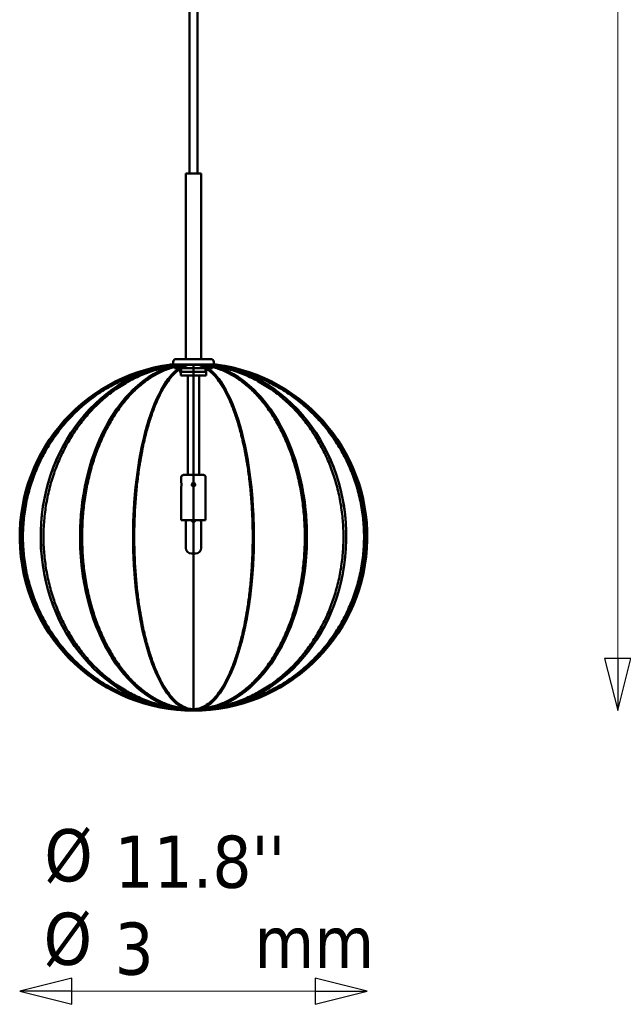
# Model space of a CAD drawing. Header units: millimetres. Extents: x 313 to 4591, y 679 to 5480.
# Tile 17 of 19: x 3549 to 4070, y 3243 to 4093. Entities that reach past the tile are written whole.
import ezdxf

# ---------------------------------------------------------------- set-up
doc = ezdxf.new("R2010")
doc.units = ezdxf.units.MM
doc.header["$LTSCALE"] = 15
for name, color, linetype, lineweight in [('Symbol (ISO)', 7, 'Continuous', 25), ('Widoczne (ISO)', 7, 'Continuous', 50), ('Wymiar (ISO)', 7, 'Continuous', 25)]:
    doc.layers.add(name, color=color, linetype=linetype, lineweight=lineweight)
doc.styles.add('Tekst notatki (ISO)', font='tahoma.ttf')
doc.dimstyles.new('Domyślne (ISO)', dxfattribs={"dimscale": 15, "dimtxt": 3, "dimasz": 3, "dimexe": 3.175, "dimexo": 0, "dimgap": 0.762, "dimtad": 1, "dimdec": 1, "dimlfac": 0.03937, "dimrnd": 1e-08, "dimzin": 0, "dimdsep": 46, "dimtxsty": 'Tekst notatki (ISO)', "dimblk": 'Filled-1', "dimcen": 0.09, "dimdle": 10, "dimclrd": 256, "dimclre": 256, "dimclrt": 256, "dimazin": 2, "dimtfac": 1, "dimtmove": 0, "dimatfit": 3, "dimfxl": 1, "dimtolj": 1, "dimlwd": 15, "dimlwe": 15, "dimarcsym": 0})

# ---------------------------------------------------------------- blocks, each defined once
blk = doc.blocks.new('Filled-1')
at = {"color": 0}
for p, q in [((0, 0), (-1, 0.25)), ((-1, 0.25), (-1, -0.25)), ((-1, 0), (0, 0)), ((-1, -0.25), (0, 0))]:
    blk.add_line(p, q, dxfattribs=at)
at = {"color": 0, "flags": 128}
blk.add_lwpolyline([(-1, -0.25), (0, 0), (-1, 0.25), (-1, -0.25)], dxfattribs=at)
at = {"color": 0}
blk.add_solid([(-1, -0.25), (0, 0), (-1, 0.25), (-1, -0.25)], dxfattribs=at)
blk = doc.blocks.new('*D10')
at = {"layer": 'Defpoints', "color": 0, "transparency": 16777216}
for p in [(3759.32, 5209.48), (4065.45, 5209.48), (3699.32, 3496.28)]:
    blk.add_point(p, dxfattribs=at)
at = {"layer": 'Wymiar (ISO)', "lineweight": 15, "transparency": 16777216}
blk.add_line((4065.45, 3541.28), (4065.45, 5164.48), dxfattribs=at)
at = {"layer": 'Wymiar (ISO)', "lineweight": 15, "transparency": 16777216, "xscale": 45, "yscale": 45, "zscale": 45}
for p, rotation in [((4065.45, 5209.48), 90), ((4065.45, 3496.28), 270)]:
    blk.add_blockref('Filled-1', p, dxfattribs=dict(at, rotation=rotation))
at = {"layer": 'Wymiar (ISO)', "lineweight": 18, "transparency": 16777216, "insert": (3931.03, 4408.86), "char_height": 45, "attachment_point": 1, "rotation": 90, "style": 'Tekst notatki (ISO)'}
blk.add_mtext("\\A1; ''\\fTahoma|b0|i0;{\\H45.0000;20.5'' - 520 mm\\P}\\fTahoma|b0|i0;{\\H45.0000;138.6'' - 3520 mm\\P}", dxfattribs=at)
blk = doc.blocks.new('*D14')
at = {"layer": 'Defpoints', "color": 0, "transparency": 16777216}
for p in [(3549.32, 3646.28), (3849.32, 3646.28), (3849.32, 3253.98)]:
    blk.add_point(p, dxfattribs=at)
at = {"layer": 'Wymiar (ISO)', "lineweight": 15, "transparency": 16777216}
blk.add_line((3594.32, 3253.98), (3804.32, 3253.98), dxfattribs=at)
at = {"layer": 'Wymiar (ISO)', "lineweight": 15, "transparency": 16777216, "xscale": 45, "yscale": 45, "zscale": 45, "rotation": 180}
blk.add_blockref('Filled-1', (3549.32, 3253.98), dxfattribs=at)
at = {"layer": 'Wymiar (ISO)', "lineweight": 15, "transparency": 16777216, "xscale": 45, "yscale": 45, "zscale": 45}
blk.add_blockref('Filled-1', (3849.32, 3253.98), dxfattribs=at)
at = {"layer": 'Wymiar (ISO)', "lineweight": 18, "transparency": 16777216, "insert": (3631.21, 3388.31), "char_height": 45, "attachment_point": 1, "style": 'Tekst notatki (ISO)'}
blk.add_mtext("\\A1;11.8''\\P3", dxfattribs=at)

msp = doc.modelspace()

# ---------------------------------------------------------------- linework, layer by layer
at = {"layer": 'Widoczne (ISO)', "linetype": 'Continuous', "lineweight": 50}
for p, q in [((3695.82, 5159.78), (3695.82, 3959.78)), ((3702.82, 5159.78), (3702.82, 3959.78)), ((3705.82, 3959.78), (3692.82, 3959.78)), ((3692.82, 3959.78), (3692.82, 3799.78)), ((3705.82, 3959.78), (3705.82, 3799.78)), ((3684.32, 3799.78), (3714.32, 3799.78)), ((3679.32, 3794.94), (3679.32, 3794.78)), ((3679.32, 3794.78), (3719.32, 3794.78)), ((3681.82, 3797.28), (3681.82, 3794.78)), ((3681.82, 3794.78), (3716.82, 3794.78)), ((3682.82, 3794.78), (3682.82, 3791.78)), ((3682.82, 3791.78), (3715.82, 3791.78)), ((3687.94, 3791.78), (3687.94, 3788.09)), ((3688.82, 3791.78), (3688.82, 3789.02)), ((3688.82, 3791.78), (3709.82, 3791.78)), ((3699.32, 3496.28), (3699.32, 3794.98)), ((3699.32, 3497.48), (3699.32, 3794.18)), ((3709.82, 3791.78), (3709.82, 3789.02)), ((3715.82, 3794.78), (3715.82, 3791.78)), ((3716.82, 3797.28), (3716.82, 3794.78)), ((3719.32, 3794.94), (3719.32, 3794.78)), ((3687.94, 3788.09), (3688.32, 3788.09)), ((3688.25, 3787.78), (3687.94, 3788.09)), ((3688.32, 3787.78), (3688.25, 3787.78)), ((3688.32, 3790), (3688.32, 3788.78)), ((3688.32, 3788.78), (3710.32, 3788.78)), ((3688.32, 3788.78), (3688.32, 3785.55)), ((3688.32, 3785.55), (3710.32, 3785.55)), ((3694.32, 3785.55), (3694.32, 3699.78)), ((3704.32, 3785.55), (3704.32, 3699.78)), ((3710.32, 3788.78), (3710.32, 3790.04)), ((3710.32, 3785.55), (3710.32, 3788.78)), ((3688.82, 3692.78), (3688.82, 3697.78)), ((3690.82, 3699.78), (3707.82, 3699.78)), ((3709.82, 3692.78), (3709.82, 3697.78)), ((3688.82, 3660.78), (3688.82, 3689.78)), ((3699.32, 3692.78), (3699.32, 3689.78)), ((3699.32, 3689.78), (3699.32, 3692.78)), ((3709.82, 3660.78), (3709.82, 3689.78)), ((3688.82, 3660.78), (3709.82, 3660.78)), ((3692.57, 3636.78), (3692.57, 3658.78)), ((3697.32, 3660.78), (3697.32, 3660.74)), ((3701.32, 3660.74), (3701.32, 3660.78)), ((3706.07, 3636.78), (3706.07, 3658.78)), ((3701.07, 3631.78), (3697.57, 3631.78)), ((3699.32, 3631.78), (3699.32, 3496.28)), ((3699.32, 3497.48), (3699.32, 3631.78))]:
    msp.add_line(p, q, dxfattribs=at)
for centre, radius, start, end in [((3684.32, 3797.28), 2.5, 90, 180), ((3714.32, 3797.28), 2.5, 0, 90), ((3699.32, 3646.28), 150, 97.54517, 270), ((3699.32, 3646.28), 150, 97.54517, 270), ((3699.32, 3646.28), 148.81, 96.36614, 270), ((3699.32, 3646.28), 150, 270, 82.45483), ((3699.32, 3646.28), 150, 270, 82.45483), ((3699.32, 3646.28), 148.81, 270, 83.63386), ((3699.32, 3715.85), 75, 81.5662, 81.95215), ((3690.82, 3697.78), 2, 90, 180), ((3707.82, 3697.78), 2, 0, 90), ((3694.57, 3658.78), 2, 90, 180), ((3704.07, 3658.78), 2, 0, 90), ((3697.57, 3636.78), 5, 180, 270), ((3701.07, 3636.78), 5, 270, 0)]:
    msp.add_arc(centre, radius, start, end, dxfattribs=at)
for ratio, start_param, end_param in [(0.879385, 3.274653, 6.283185), (0.879385, 3.273281, 6.283185), (0.652704, 3.310931, 6.283185), (0.652704, 3.273281, 6.283185), (0.347296, 3.387158, 6.283185), (0.347296, 3.273281, 6.283185), (0.879385, 0, 3.009905), (0.652704, 0, 3.009905), (0.347296, 0, 3.009905), (0.879385, 0, 3.008532), (0.652704, 0, 2.972255), (0.347296, 0, 2.896027)]:
    msp.add_ellipse((3699.32, 3646.28), major_axis=(0, -150), ratio=ratio, start_param=start_param, end_param=end_param, dxfattribs=at)
for points, knots in [([(3699.32, 3497.48), (3694.72, 3497.48), (3689.92, 3497.7), (3680.15, 3498.66), (3675.19, 3499.4), (3665.37, 3501.4), (3660.5, 3502.66), (3651.13, 3505.59), (3646.61, 3507.26), (3638.16, 3510.84), (3633.85, 3512.91), (3625.27, 3517.58), (3621, 3520.18), (3612.76, 3525.81), (3608.78, 3528.84), (3601.29, 3535.16), (3597.78, 3538.44), (3591.39, 3544.97), (3588.22, 3548.52), (3582.13, 3556.09), (3579.2, 3560.11), (3573.76, 3568.42), (3571.26, 3572.72), (3566.76, 3581.37), (3564.77, 3585.72), (3561.36, 3594.15), (3559.77, 3598.62), (3557, 3607.91), (3555.81, 3612.72), (3553.92, 3622.43), (3553.22, 3627.34), (3552.31, 3636.99), (3552.1, 3641.74), (3552.1, 3646.28), (3552.1, 3650.82), (3552.31, 3655.57), (3553.22, 3665.23), (3553.92, 3670.14), (3555.81, 3679.85), (3557, 3684.66), (3559.77, 3693.94), (3561.36, 3698.42), (3564.77, 3706.85), (3566.76, 3711.2), (3571.26, 3719.84), (3573.76, 3724.14), (3579.2, 3732.46), (3582.13, 3736.48), (3588.22, 3744.04), (3591.39, 3747.59), (3597.78, 3754.13), (3601.29, 3757.41), (3608.78, 3763.72), (3612.76, 3766.76), (3621, 3772.39), (3625.27, 3774.99), (3633.85, 3779.66), (3638.16, 3781.72), (3646.61, 3785.3), (3651.13, 3786.98), (3660.5, 3789.91), (3665.37, 3791.17), (3674.53, 3793.03), (3678.82, 3793.7), (3683.07, 3794.18)], [-22.087979, -22.087979, -22.087979, -22.087979, -20.688712, -20.688712, -19.289446, -19.289446, -17.890179, -17.890179, -16.490912, -16.490912, -15.102969, -15.102969, -13.715027, -13.715027, -12.327084, -12.327084, -10.939141, -10.939141, -9.56628, -9.56628, -8.193418, -8.193418, -6.820557, -6.820557, -5.447696, -5.447696, -4.085772, -4.085772, -2.723848, -2.723848, -1.361924, -1.361924, 0, 0, 0, 1.361924, 1.361924, 2.723848, 2.723848, 4.085772, 4.085772, 5.447696, 5.447696, 6.820557, 6.820557, 8.193418, 8.193418, 9.56628, 9.56628, 10.939141, 10.939141, 12.327084, 12.327084, 13.715027, 13.715027, 15.102969, 15.102969, 16.490912, 16.490912, 17.890179, 17.890179, 19.289446, 19.289446, 20.501308, 20.501308, 20.501308, 20.501308]), ([(3699.32, 3497.48), (3694.72, 3497.48), (3689.92, 3497.7), (3680.15, 3498.66), (3675.19, 3499.4), (3665.37, 3501.4), (3660.5, 3502.66), (3651.13, 3505.59), (3646.61, 3507.26), (3638.16, 3510.84), (3633.85, 3512.91), (3625.27, 3517.58), (3621, 3520.18), (3612.76, 3525.81), (3608.78, 3528.84), (3601.29, 3535.16), (3597.78, 3538.44), (3591.39, 3544.97), (3588.22, 3548.52), (3582.13, 3556.09), (3579.2, 3560.11), (3573.76, 3568.42), (3571.26, 3572.72), (3566.76, 3581.37), (3564.77, 3585.72), (3561.36, 3594.15), (3559.77, 3598.62), (3557, 3607.91), (3555.81, 3612.72), (3553.92, 3622.43), (3553.22, 3627.34), (3552.31, 3636.99), (3552.1, 3641.74), (3552.1, 3646.28), (3552.1, 3650.82), (3552.31, 3655.57), (3553.22, 3665.23), (3553.92, 3670.14), (3555.81, 3679.85), (3557, 3684.66), (3559.77, 3693.94), (3561.36, 3698.42), (3564.77, 3706.85), (3566.76, 3711.2), (3571.26, 3719.84), (3573.76, 3724.14), (3579.2, 3732.46), (3582.13, 3736.48), (3588.22, 3744.04), (3591.39, 3747.59), (3597.78, 3754.13), (3601.29, 3757.41), (3608.78, 3763.72), (3612.76, 3766.76), (3621, 3772.39), (3625.27, 3774.99), (3633.85, 3779.66), (3638.16, 3781.72), (3646.61, 3785.3), (3651.13, 3786.98), (3660.5, 3789.91), (3665.37, 3791.17), (3674.44, 3793.01), (3678.65, 3793.68), (3682.82, 3794.15)], [-22.087979, -22.087979, -22.087979, -22.087979, -20.688712, -20.688712, -19.289446, -19.289446, -17.890179, -17.890179, -16.490912, -16.490912, -15.102969, -15.102969, -13.715027, -13.715027, -12.327084, -12.327084, -10.939141, -10.939141, -9.56628, -9.56628, -8.193418, -8.193418, -6.820557, -6.820557, -5.447696, -5.447696, -4.085772, -4.085772, -2.723848, -2.723848, -1.361924, -1.361924, 0, 0, 0, 1.361924, 1.361924, 2.723848, 2.723848, 4.085772, 4.085772, 5.447696, 5.447696, 6.820557, 6.820557, 8.193418, 8.193418, 9.56628, 9.56628, 10.939141, 10.939141, 12.327084, 12.327084, 13.715027, 13.715027, 15.102969, 15.102969, 16.490912, 16.490912, 17.890179, 17.890179, 19.289446, 19.289446, 20.477465, 20.477465, 20.477465, 20.477465]), ([(3699.32, 3497.48), (3695.28, 3497.48), (3691.05, 3497.7), (3682.46, 3498.66), (3678.1, 3499.4), (3669.46, 3501.4), (3665.19, 3502.66), (3656.94, 3505.59), (3652.96, 3507.26), (3645.54, 3510.84), (3641.74, 3512.91), (3634.2, 3517.58), (3630.45, 3520.18), (3623.2, 3525.81), (3619.7, 3528.84), (3613.11, 3535.16), (3610.02, 3538.44), (3604.41, 3544.97), (3601.62, 3548.52), (3596.26, 3556.09), (3593.69, 3560.11), (3588.91, 3568.42), (3586.7, 3572.72), (3582.75, 3581.37), (3581, 3585.72), (3578, 3594.15), (3576.6, 3598.62), (3574.17, 3607.91), (3573.12, 3612.72), (3571.46, 3622.43), (3570.84, 3627.34), (3570.04, 3636.99), (3569.86, 3641.74), (3569.86, 3646.28), (3569.86, 3650.82), (3570.04, 3655.57), (3570.84, 3665.23), (3571.46, 3670.14), (3573.12, 3679.85), (3574.17, 3684.66), (3576.6, 3693.94), (3578, 3698.42), (3581, 3706.85), (3582.75, 3711.2), (3586.7, 3719.84), (3588.91, 3724.14), (3593.69, 3732.46), (3596.26, 3736.48), (3601.62, 3744.04), (3604.41, 3747.59), (3610.02, 3754.13), (3613.11, 3757.41), (3619.7, 3763.72), (3623.2, 3766.76), (3630.45, 3772.39), (3634.2, 3774.99), (3641.74, 3779.66), (3645.54, 3781.72), (3652.96, 3785.3), (3656.94, 3786.98), (3665.19, 3789.91), (3669.46, 3791.17), (3677.52, 3793.03), (3681.29, 3793.7), (3685.03, 3794.18)], [-22.087979, -22.087979, -22.087979, -22.087979, -20.688712, -20.688712, -19.289446, -19.289446, -17.890179, -17.890179, -16.490912, -16.490912, -15.102969, -15.102969, -13.715027, -13.715027, -12.327084, -12.327084, -10.939141, -10.939141, -9.56628, -9.56628, -8.193418, -8.193418, -6.820557, -6.820557, -5.447696, -5.447696, -4.085772, -4.085772, -2.723848, -2.723848, -1.361924, -1.361924, 0, 0, 0, 1.361924, 1.361924, 2.723848, 2.723848, 4.085772, 4.085772, 5.447696, 5.447696, 6.820557, 6.820557, 8.193418, 8.193418, 9.56628, 9.56628, 10.939141, 10.939141, 12.327084, 12.327084, 13.715027, 13.715027, 15.102969, 15.102969, 16.490912, 16.490912, 17.890179, 17.890179, 19.289446, 19.289446, 20.501308, 20.501308, 20.501308, 20.501308]), ([(3699.32, 3497.48), (3695.28, 3497.48), (3691.05, 3497.7), (3682.46, 3498.66), (3678.1, 3499.4), (3669.46, 3501.4), (3665.19, 3502.66), (3656.94, 3505.59), (3652.96, 3507.26), (3645.54, 3510.84), (3641.74, 3512.91), (3634.2, 3517.58), (3630.45, 3520.18), (3623.2, 3525.81), (3619.7, 3528.84), (3613.11, 3535.16), (3610.02, 3538.44), (3604.41, 3544.97), (3601.62, 3548.52), (3596.26, 3556.09), (3593.69, 3560.11), (3588.91, 3568.42), (3586.7, 3572.72), (3582.75, 3581.37), (3581, 3585.72), (3578, 3594.15), (3576.6, 3598.62), (3574.17, 3607.91), (3573.12, 3612.72), (3571.46, 3622.43), (3570.84, 3627.34), (3570.04, 3636.99), (3569.86, 3641.74), (3569.86, 3646.28), (3569.86, 3650.82), (3570.04, 3655.57), (3570.84, 3665.23), (3571.46, 3670.14), (3573.12, 3679.85), (3574.17, 3684.66), (3576.6, 3693.94), (3578, 3698.42), (3581, 3706.85), (3582.75, 3711.2), (3586.7, 3719.84), (3588.91, 3724.14), (3593.69, 3732.46), (3596.26, 3736.48), (3601.62, 3744.04), (3604.41, 3747.59), (3610.02, 3754.13), (3613.11, 3757.41), (3619.7, 3763.72), (3623.2, 3766.76), (3630.45, 3772.39), (3634.2, 3774.99), (3641.74, 3779.66), (3645.54, 3781.72), (3652.96, 3785.3), (3656.94, 3786.98), (3665.19, 3789.91), (3669.46, 3791.17), (3676.78, 3792.86), (3679.81, 3793.43), (3682.82, 3793.88)], [-22.087979, -22.087979, -22.087979, -22.087979, -20.688712, -20.688712, -19.289446, -19.289446, -17.890179, -17.890179, -16.490912, -16.490912, -15.102969, -15.102969, -13.715027, -13.715027, -12.327084, -12.327084, -10.939141, -10.939141, -9.56628, -9.56628, -8.193418, -8.193418, -6.820557, -6.820557, -5.447696, -5.447696, -4.085772, -4.085772, -2.723848, -2.723848, -1.361924, -1.361924, 0, 0, 0, 1.361924, 1.361924, 2.723848, 2.723848, 4.085772, 4.085772, 5.447696, 5.447696, 6.820557, 6.820557, 8.193418, 8.193418, 9.56628, 9.56628, 10.939141, 10.939141, 12.327084, 12.327084, 13.715027, 13.715027, 15.102969, 15.102969, 16.490912, 16.490912, 17.890179, 17.890179, 19.289446, 19.289446, 20.2626, 20.2626, 20.2626, 20.2626]), ([(3699.32, 3497.48), (3696.32, 3497.48), (3693.18, 3497.7), (3686.81, 3498.66), (3683.57, 3499.4), (3677.16, 3501.4), (3673.98, 3502.66), (3667.86, 3505.59), (3664.91, 3507.26), (3659.4, 3510.84), (3656.58, 3512.91), (3650.98, 3517.58), (3648.2, 3520.18), (3642.82, 3525.81), (3640.22, 3528.84), (3635.33, 3535.16), (3633.04, 3538.44), (3628.88, 3544.97), (3626.81, 3548.52), (3622.83, 3556.09), (3620.91, 3560.11), (3617.37, 3568.42), (3615.73, 3572.72), (3612.8, 3581.37), (3611.5, 3585.72), (3609.27, 3594.15), (3608.24, 3598.62), (3606.43, 3607.91), (3605.65, 3612.72), (3604.42, 3622.43), (3603.96, 3627.34), (3603.36, 3636.99), (3603.23, 3641.74), (3603.23, 3646.28), (3603.23, 3650.82), (3603.36, 3655.57), (3603.96, 3665.23), (3604.42, 3670.14), (3605.65, 3679.85), (3606.43, 3684.66), (3608.24, 3693.94), (3609.27, 3698.42), (3611.5, 3706.85), (3612.8, 3711.2), (3615.73, 3719.84), (3617.37, 3724.14), (3620.91, 3732.46), (3622.83, 3736.48), (3626.81, 3744.04), (3628.88, 3747.59), (3633.04, 3754.13), (3635.33, 3757.41), (3640.22, 3763.72), (3642.82, 3766.76), (3648.2, 3772.39), (3650.98, 3774.99), (3656.58, 3779.66), (3659.4, 3781.72), (3664.91, 3785.3), (3667.86, 3786.98), (3673.98, 3789.91), (3677.16, 3791.17), (3683.14, 3793.03), (3685.94, 3793.7), (3688.71, 3794.18)], [-22.087979, -22.087979, -22.087979, -22.087979, -20.688712, -20.688712, -19.289446, -19.289446, -17.890179, -17.890179, -16.490912, -16.490912, -15.102969, -15.102969, -13.715027, -13.715027, -12.327084, -12.327084, -10.939141, -10.939141, -9.56628, -9.56628, -8.193418, -8.193418, -6.820557, -6.820557, -5.447696, -5.447696, -4.085772, -4.085772, -2.723848, -2.723848, -1.361924, -1.361924, 0, 0, 0, 1.361924, 1.361924, 2.723848, 2.723848, 4.085772, 4.085772, 5.447696, 5.447696, 6.820557, 6.820557, 8.193418, 8.193418, 9.56628, 9.56628, 10.939141, 10.939141, 12.327084, 12.327084, 13.715027, 13.715027, 15.102969, 15.102969, 16.490912, 16.490912, 17.890179, 17.890179, 19.289446, 19.289446, 20.501308, 20.501308, 20.501308, 20.501308]), ([(3699.32, 3497.48), (3696.32, 3497.48), (3693.18, 3497.7), (3686.81, 3498.66), (3683.57, 3499.4), (3677.16, 3501.4), (3673.98, 3502.66), (3667.86, 3505.59), (3664.91, 3507.26), (3659.4, 3510.84), (3656.58, 3512.91), (3650.98, 3517.58), (3648.2, 3520.18), (3642.82, 3525.81), (3640.22, 3528.84), (3635.33, 3535.16), (3633.04, 3538.44), (3628.88, 3544.97), (3626.81, 3548.52), (3622.83, 3556.09), (3620.91, 3560.11), (3617.37, 3568.42), (3615.73, 3572.72), (3612.8, 3581.37), (3611.5, 3585.72), (3609.27, 3594.15), (3608.24, 3598.62), (3606.43, 3607.91), (3605.65, 3612.72), (3604.42, 3622.43), (3603.96, 3627.34), (3603.36, 3636.99), (3603.23, 3641.74), (3603.23, 3646.28), (3603.23, 3650.82), (3603.36, 3655.57), (3603.96, 3665.23), (3604.42, 3670.14), (3605.65, 3679.85), (3606.43, 3684.66), (3608.24, 3693.94), (3609.27, 3698.42), (3611.5, 3706.85), (3612.8, 3711.2), (3615.73, 3719.84), (3617.37, 3724.14), (3620.91, 3732.46), (3622.83, 3736.48), (3626.81, 3744.04), (3628.88, 3747.59), (3633.04, 3754.13), (3635.33, 3757.41), (3640.22, 3763.72), (3642.82, 3766.76), (3648.2, 3772.39), (3650.98, 3774.99), (3656.58, 3779.66), (3659.4, 3781.72), (3664.91, 3785.3), (3667.86, 3786.98), (3673.98, 3789.91), (3677.16, 3791.17), (3681.18, 3792.42), (3682, 3792.66), (3682.82, 3792.88)], [-22.087979, -22.087979, -22.087979, -22.087979, -20.688712, -20.688712, -19.289446, -19.289446, -17.890179, -17.890179, -16.490912, -16.490912, -15.102969, -15.102969, -13.715027, -13.715027, -12.327084, -12.327084, -10.939141, -10.939141, -9.56628, -9.56628, -8.193418, -8.193418, -6.820557, -6.820557, -5.447696, -5.447696, -4.085772, -4.085772, -2.723848, -2.723848, -1.361924, -1.361924, 0, 0, 0, 1.361924, 1.361924, 2.723848, 2.723848, 4.085772, 4.085772, 5.447696, 5.447696, 6.820557, 6.820557, 8.193418, 8.193418, 9.56628, 9.56628, 10.939141, 10.939141, 12.327084, 12.327084, 13.715027, 13.715027, 15.102969, 15.102969, 16.490912, 16.490912, 17.890179, 17.890179, 19.289446, 19.289446, 19.645863, 19.645863, 19.645863, 19.645863]), ([(3699.32, 3497.48), (3697.72, 3497.48), (3696.05, 3497.7), (3692.66, 3498.66), (3690.94, 3499.4), (3687.52, 3501.4), (3685.84, 3502.66), (3682.58, 3505.59), (3681.01, 3507.26), (3678.08, 3510.84), (3676.58, 3512.91), (3673.6, 3517.58), (3672.12, 3520.18), (3669.25, 3525.81), (3667.87, 3528.84), (3665.27, 3535.16), (3664.05, 3538.44), (3661.84, 3544.97), (3660.73, 3548.52), (3658.62, 3556.09), (3657.6, 3560.11), (3655.71, 3568.42), (3654.84, 3572.72), (3653.28, 3581.37), (3652.59, 3585.72), (3651.4, 3594.15), (3650.85, 3598.62), (3649.89, 3607.91), (3649.48, 3612.72), (3648.82, 3622.43), (3648.58, 3627.34), (3648.26, 3636.99), (3648.19, 3641.74), (3648.19, 3646.28), (3648.19, 3650.82), (3648.26, 3655.57), (3648.58, 3665.23), (3648.82, 3670.14), (3649.48, 3679.85), (3649.89, 3684.66), (3650.85, 3693.94), (3651.4, 3698.42), (3652.59, 3706.85), (3653.28, 3711.2), (3654.84, 3719.84), (3655.71, 3724.14), (3657.6, 3732.46), (3658.62, 3736.48), (3660.73, 3744.04), (3661.84, 3747.59), (3664.05, 3754.13), (3665.27, 3757.41), (3667.87, 3763.72), (3669.25, 3766.76), (3672.12, 3772.39), (3673.6, 3774.99), (3676.58, 3779.66), (3678.08, 3781.72), (3681.01, 3785.3), (3682.58, 3786.98), (3685.84, 3789.91), (3687.52, 3791.17), (3690.71, 3793.03), (3692.2, 3793.7), (3693.67, 3794.18)], [-22.087979, -22.087979, -22.087979, -22.087979, -20.688712, -20.688712, -19.289446, -19.289446, -17.890179, -17.890179, -16.490912, -16.490912, -15.102969, -15.102969, -13.715027, -13.715027, -12.327084, -12.327084, -10.939141, -10.939141, -9.56628, -9.56628, -8.193418, -8.193418, -6.820557, -6.820557, -5.447696, -5.447696, -4.085772, -4.085772, -2.723848, -2.723848, -1.361924, -1.361924, 0, 0, 0, 1.361924, 1.361924, 2.723848, 2.723848, 4.085772, 4.085772, 5.447696, 5.447696, 6.820557, 6.820557, 8.193418, 8.193418, 9.56628, 9.56628, 10.939141, 10.939141, 12.327084, 12.327084, 13.715027, 13.715027, 15.102969, 15.102969, 16.490912, 16.490912, 17.890179, 17.890179, 19.289446, 19.289446, 20.501308, 20.501308, 20.501308, 20.501308]), ([(3699.32, 3497.48), (3697.72, 3497.48), (3696.05, 3497.7), (3692.66, 3498.66), (3690.94, 3499.4), (3687.52, 3501.4), (3685.84, 3502.66), (3682.58, 3505.59), (3681.01, 3507.26), (3678.08, 3510.84), (3676.58, 3512.91), (3673.6, 3517.58), (3672.12, 3520.18), (3669.25, 3525.81), (3667.87, 3528.84), (3665.27, 3535.16), (3664.05, 3538.44), (3661.84, 3544.97), (3660.73, 3548.52), (3658.62, 3556.09), (3657.6, 3560.11), (3655.71, 3568.42), (3654.84, 3572.72), (3653.28, 3581.37), (3652.59, 3585.72), (3651.4, 3594.15), (3650.85, 3598.62), (3649.89, 3607.91), (3649.48, 3612.72), (3648.82, 3622.43), (3648.58, 3627.34), (3648.26, 3636.99), (3648.19, 3641.74), (3648.19, 3646.28), (3648.19, 3650.82), (3648.26, 3655.57), (3648.58, 3665.23), (3648.82, 3670.14), (3649.48, 3679.85), (3649.89, 3684.66), (3650.85, 3693.94), (3651.4, 3698.42), (3652.59, 3706.85), (3653.28, 3711.2), (3654.84, 3719.84), (3655.71, 3724.14), (3657.6, 3732.46), (3658.62, 3736.48), (3660.73, 3744.04), (3661.84, 3747.59), (3664.05, 3754.13), (3665.27, 3757.41), (3667.87, 3763.72), (3669.25, 3766.76), (3672.12, 3772.39), (3673.6, 3774.99), (3676.58, 3779.66), (3678.08, 3781.72), (3681.01, 3785.3), (3682.58, 3786.98), (3685.42, 3789.54), (3686.67, 3790.52), (3687.94, 3791.36)], [-22.087979, -22.087979, -22.087979, -22.087979, -20.688712, -20.688712, -19.289446, -19.289446, -17.890179, -17.890179, -16.490912, -16.490912, -15.102969, -15.102969, -13.715027, -13.715027, -12.327084, -12.327084, -10.939141, -10.939141, -9.56628, -9.56628, -8.193418, -8.193418, -6.820557, -6.820557, -5.447696, -5.447696, -4.085772, -4.085772, -2.723848, -2.723848, -1.361924, -1.361924, 0, 0, 0, 1.361924, 1.361924, 2.723848, 2.723848, 4.085772, 4.085772, 5.447696, 5.447696, 6.820557, 6.820557, 8.193418, 8.193418, 9.56628, 9.56628, 10.939141, 10.939141, 12.327084, 12.327084, 13.715027, 13.715027, 15.102969, 15.102969, 16.490912, 16.490912, 17.890179, 17.890179, 18.935063, 18.935063, 18.935063, 18.935063]), ([(3679.62, 3794.98), (3679.41, 3794.96), (3679.32, 3794.94), (3679.32, 3794.94), (3679.41, 3794.96), (3679.62, 3794.98)], [5.6941242, 5.6941242, 5.6941242, 5.6941242, 6.03471, 6.03471, 6.3752959, 6.3752959, 6.3752959, 6.3752959]), ([(3681.99, 3794.98), (3681.4, 3794.96), (3680.91, 3794.94), (3680.13, 3794.94), (3679.83, 3794.96), (3679.62, 3794.98)], [5.6941242, 5.6941242, 5.6941242, 5.6941242, 6.03471, 6.03471, 6.3752959, 6.3752959, 6.3752959, 6.3752959]), ([(3679.62, 3794.98), (3679.83, 3794.96), (3680.13, 3794.94), (3680.87, 3794.94), (3681.3, 3794.95), (3681.82, 3794.98)], [5.6941242, 5.6941242, 5.6941242, 5.6941242, 6.03471, 6.03471, 6.3403195, 6.3403195, 6.3403195, 6.3403195]), ([(3686.46, 3794.98), (3685.55, 3794.96), (3684.72, 3794.94), (3683.26, 3794.94), (3682.59, 3794.96), (3681.99, 3794.98)], [5.6941242, 5.6941242, 5.6941242, 5.6941242, 6.03471, 6.03471, 6.3752959, 6.3752959, 6.3752959, 6.3752959]), ([(3692.48, 3794.98), (3691.36, 3794.96), (3690.3, 3794.94), (3688.33, 3794.94), (3687.37, 3794.96), (3686.46, 3794.98)], [5.6941242, 5.6941242, 5.6941242, 5.6941242, 6.03471, 6.03471, 6.3752959, 6.3752959, 6.3752959, 6.3752959]), ([(3699.32, 3794.98), (3698.13, 3794.96), (3696.96, 3794.94), (3694.72, 3794.94), (3693.59, 3794.96), (3692.48, 3794.98)], [5.6941242, 5.6941242, 5.6941242, 5.6941242, 6.03471, 6.03471, 6.3752959, 6.3752959, 6.3752959, 6.3752959]), ([(3706.16, 3794.98), (3705.04, 3794.96), (3703.91, 3794.94), (3701.67, 3794.94), (3700.5, 3794.96), (3699.32, 3794.98)], [5.6941242, 5.6941242, 5.6941242, 5.6941242, 6.03471, 6.03471, 6.3752959, 6.3752959, 6.3752959, 6.3752959]), ([(3699.32, 3497.48), (3700.91, 3497.48), (3702.58, 3497.7), (3705.97, 3498.66), (3707.7, 3499.4), (3711.11, 3501.4), (3712.79, 3502.66), (3716.05, 3505.59), (3717.62, 3507.26), (3720.55, 3510.84), (3722.05, 3512.91), (3725.03, 3517.58), (3726.51, 3520.18), (3729.38, 3525.81), (3730.76, 3528.84), (3733.36, 3535.16), (3734.58, 3538.44), (3736.8, 3544.97), (3737.9, 3548.52), (3740.02, 3556.09), (3741.03, 3560.11), (3742.92, 3568.42), (3743.79, 3572.72), (3745.35, 3581.37), (3746.04, 3585.72), (3747.23, 3594.15), (3747.78, 3598.62), (3748.74, 3607.91), (3749.15, 3612.72), (3749.81, 3622.43), (3750.05, 3627.34), (3750.37, 3636.99), (3750.44, 3641.74), (3750.44, 3646.28), (3750.44, 3650.82), (3750.37, 3655.57), (3750.05, 3665.23), (3749.81, 3670.14), (3749.15, 3679.85), (3748.74, 3684.66), (3747.78, 3693.94), (3747.23, 3698.42), (3746.04, 3706.85), (3745.35, 3711.2), (3743.79, 3719.84), (3742.92, 3724.14), (3741.03, 3732.46), (3740.02, 3736.48), (3737.9, 3744.04), (3736.8, 3747.59), (3734.58, 3754.13), (3733.36, 3757.41), (3730.76, 3763.72), (3729.38, 3766.76), (3726.51, 3772.39), (3725.03, 3774.99), (3722.05, 3779.66), (3720.55, 3781.72), (3717.62, 3785.3), (3716.05, 3786.98), (3712.79, 3789.91), (3711.11, 3791.17), (3707.92, 3793.03), (3706.43, 3793.7), (3704.96, 3794.18)], [-22.087979, -22.087979, -22.087979, -22.087979, -20.688712, -20.688712, -19.289446, -19.289446, -17.890179, -17.890179, -16.490912, -16.490912, -15.102969, -15.102969, -13.715027, -13.715027, -12.327084, -12.327084, -10.939141, -10.939141, -9.56628, -9.56628, -8.193418, -8.193418, -6.820557, -6.820557, -5.447696, -5.447696, -4.085772, -4.085772, -2.723848, -2.723848, -1.361924, -1.361924, 0, 0, 0, 1.361924, 1.361924, 2.723848, 2.723848, 4.085772, 4.085772, 5.447696, 5.447696, 6.820557, 6.820557, 8.193418, 8.193418, 9.56628, 9.56628, 10.939141, 10.939141, 12.327084, 12.327084, 13.715027, 13.715027, 15.102969, 15.102969, 16.490912, 16.490912, 17.890179, 17.890179, 19.289446, 19.289446, 20.501308, 20.501308, 20.501308, 20.501308]), ([(3699.32, 3497.48), (3702.31, 3497.48), (3705.45, 3497.7), (3711.83, 3498.66), (3715.06, 3499.4), (3721.47, 3501.4), (3724.65, 3502.66), (3730.77, 3505.59), (3733.72, 3507.26), (3739.23, 3510.84), (3742.05, 3512.91), (3747.65, 3517.58), (3750.43, 3520.18), (3755.81, 3525.81), (3758.41, 3528.84), (3763.3, 3535.16), (3765.59, 3538.44), (3769.76, 3544.97), (3771.83, 3548.52), (3775.81, 3556.09), (3777.72, 3560.11), (3781.26, 3568.42), (3782.9, 3572.72), (3785.84, 3581.37), (3787.13, 3585.72), (3789.36, 3594.15), (3790.39, 3598.62), (3792.2, 3607.91), (3792.98, 3612.72), (3794.21, 3622.43), (3794.67, 3627.34), (3795.27, 3636.99), (3795.4, 3641.74), (3795.4, 3646.28), (3795.4, 3650.82), (3795.27, 3655.57), (3794.67, 3665.23), (3794.21, 3670.14), (3792.98, 3679.85), (3792.2, 3684.66), (3790.39, 3693.94), (3789.36, 3698.42), (3787.13, 3706.85), (3785.84, 3711.2), (3782.9, 3719.84), (3781.26, 3724.14), (3777.72, 3732.46), (3775.81, 3736.48), (3771.83, 3744.04), (3769.76, 3747.59), (3765.59, 3754.13), (3763.3, 3757.41), (3758.41, 3763.72), (3755.81, 3766.76), (3750.43, 3772.39), (3747.65, 3774.99), (3742.05, 3779.66), (3739.23, 3781.72), (3733.72, 3785.3), (3730.77, 3786.98), (3724.65, 3789.91), (3721.47, 3791.17), (3715.49, 3793.03), (3712.69, 3793.7), (3709.92, 3794.18)], [-22.087979, -22.087979, -22.087979, -22.087979, -20.688712, -20.688712, -19.289446, -19.289446, -17.890179, -17.890179, -16.490912, -16.490912, -15.102969, -15.102969, -13.715027, -13.715027, -12.327084, -12.327084, -10.939141, -10.939141, -9.56628, -9.56628, -8.193418, -8.193418, -6.820557, -6.820557, -5.447696, -5.447696, -4.085772, -4.085772, -2.723848, -2.723848, -1.361924, -1.361924, 0, 0, 0, 1.361924, 1.361924, 2.723848, 2.723848, 4.085772, 4.085772, 5.447696, 5.447696, 6.820557, 6.820557, 8.193418, 8.193418, 9.56628, 9.56628, 10.939141, 10.939141, 12.327084, 12.327084, 13.715027, 13.715027, 15.102969, 15.102969, 16.490912, 16.490912, 17.890179, 17.890179, 19.289446, 19.289446, 20.501308, 20.501308, 20.501308, 20.501308]), ([(3699.32, 3497.48), (3703.35, 3497.48), (3707.58, 3497.7), (3716.17, 3498.66), (3720.53, 3499.4), (3729.17, 3501.4), (3733.45, 3502.66), (3741.69, 3505.59), (3745.67, 3507.26), (3753.09, 3510.84), (3756.89, 3512.91), (3764.43, 3517.58), (3768.18, 3520.18), (3775.43, 3525.81), (3778.93, 3528.84), (3785.52, 3535.16), (3788.61, 3538.44), (3794.22, 3544.97), (3797.01, 3548.52), (3802.37, 3556.09), (3804.94, 3560.11), (3809.72, 3568.42), (3811.93, 3572.72), (3815.88, 3581.37), (3817.63, 3585.72), (3820.63, 3594.15), (3822.03, 3598.62), (3824.47, 3607.91), (3825.51, 3612.72), (3827.17, 3622.43), (3827.79, 3627.34), (3828.59, 3636.99), (3828.77, 3641.74), (3828.77, 3646.28), (3828.77, 3650.82), (3828.59, 3655.57), (3827.79, 3665.23), (3827.17, 3670.14), (3825.51, 3679.85), (3824.47, 3684.66), (3822.03, 3693.94), (3820.63, 3698.42), (3817.63, 3706.85), (3815.88, 3711.2), (3811.93, 3719.84), (3809.72, 3724.14), (3804.94, 3732.46), (3802.37, 3736.48), (3797.01, 3744.04), (3794.22, 3747.59), (3788.61, 3754.13), (3785.52, 3757.41), (3778.93, 3763.72), (3775.43, 3766.76), (3768.18, 3772.39), (3764.43, 3774.99), (3756.89, 3779.66), (3753.09, 3781.72), (3745.67, 3785.3), (3741.69, 3786.98), (3733.45, 3789.91), (3729.17, 3791.17), (3721.11, 3793.03), (3717.34, 3793.7), (3713.6, 3794.18)], [-22.087979, -22.087979, -22.087979, -22.087979, -20.688712, -20.688712, -19.289446, -19.289446, -17.890179, -17.890179, -16.490912, -16.490912, -15.102969, -15.102969, -13.715027, -13.715027, -12.327084, -12.327084, -10.939141, -10.939141, -9.56628, -9.56628, -8.193418, -8.193418, -6.820557, -6.820557, -5.447696, -5.447696, -4.085772, -4.085772, -2.723848, -2.723848, -1.361924, -1.361924, 0, 0, 0, 1.361924, 1.361924, 2.723848, 2.723848, 4.085772, 4.085772, 5.447696, 5.447696, 6.820557, 6.820557, 8.193418, 8.193418, 9.56628, 9.56628, 10.939141, 10.939141, 12.327084, 12.327084, 13.715027, 13.715027, 15.102969, 15.102969, 16.490912, 16.490912, 17.890179, 17.890179, 19.289446, 19.289446, 20.501308, 20.501308, 20.501308, 20.501308]), ([(3699.32, 3497.48), (3703.91, 3497.48), (3708.71, 3497.7), (3718.48, 3498.66), (3723.44, 3499.4), (3733.27, 3501.4), (3738.13, 3502.66), (3747.51, 3505.59), (3752.02, 3507.26), (3760.47, 3510.84), (3764.78, 3512.91), (3773.36, 3517.58), (3777.63, 3520.18), (3785.87, 3525.81), (3789.85, 3528.84), (3797.34, 3535.16), (3800.85, 3538.44), (3807.24, 3544.97), (3810.41, 3548.52), (3816.51, 3556.09), (3819.43, 3560.11), (3824.87, 3568.42), (3827.38, 3572.72), (3831.87, 3581.37), (3833.86, 3585.72), (3837.27, 3594.15), (3838.86, 3598.62), (3841.63, 3607.91), (3842.82, 3612.72), (3844.71, 3622.43), (3845.41, 3627.34), (3846.32, 3636.99), (3846.53, 3641.74), (3846.53, 3646.28), (3846.53, 3650.82), (3846.32, 3655.57), (3845.41, 3665.23), (3844.71, 3670.14), (3842.82, 3679.85), (3841.63, 3684.66), (3838.86, 3693.94), (3837.27, 3698.42), (3833.86, 3706.85), (3831.87, 3711.2), (3827.38, 3719.84), (3824.87, 3724.14), (3819.43, 3732.46), (3816.51, 3736.48), (3810.41, 3744.04), (3807.24, 3747.59), (3800.85, 3754.13), (3797.34, 3757.41), (3789.85, 3763.72), (3785.87, 3766.76), (3777.63, 3772.39), (3773.36, 3774.99), (3764.78, 3779.66), (3760.47, 3781.72), (3752.02, 3785.3), (3747.51, 3786.98), (3738.13, 3789.91), (3733.27, 3791.17), (3724.1, 3793.03), (3719.81, 3793.7), (3715.56, 3794.18)], [-22.087979, -22.087979, -22.087979, -22.087979, -20.688712, -20.688712, -19.289446, -19.289446, -17.890179, -17.890179, -16.490912, -16.490912, -15.102969, -15.102969, -13.715027, -13.715027, -12.327084, -12.327084, -10.939141, -10.939141, -9.56628, -9.56628, -8.193418, -8.193418, -6.820557, -6.820557, -5.447696, -5.447696, -4.085772, -4.085772, -2.723848, -2.723848, -1.361924, -1.361924, 0, 0, 0, 1.361924, 1.361924, 2.723848, 2.723848, 4.085772, 4.085772, 5.447696, 5.447696, 6.820557, 6.820557, 8.193418, 8.193418, 9.56628, 9.56628, 10.939141, 10.939141, 12.327084, 12.327084, 13.715027, 13.715027, 15.102969, 15.102969, 16.490912, 16.490912, 17.890179, 17.890179, 19.289446, 19.289446, 20.501308, 20.501308, 20.501308, 20.501308]), ([(3715.82, 3794.15), (3719.98, 3793.68), (3724.19, 3793.01), (3733.27, 3791.17), (3738.13, 3789.91), (3747.51, 3786.98), (3752.02, 3785.3), (3760.47, 3781.72), (3764.78, 3779.66), (3773.36, 3774.99), (3777.63, 3772.39), (3785.87, 3766.76), (3789.85, 3763.72), (3797.34, 3757.41), (3800.85, 3754.13), (3807.24, 3747.59), (3810.41, 3744.04), (3816.51, 3736.48), (3819.43, 3732.46), (3824.87, 3724.14), (3827.38, 3719.84), (3831.87, 3711.2), (3833.86, 3706.85), (3837.27, 3698.42), (3838.86, 3693.94), (3841.63, 3684.66), (3842.82, 3679.85), (3844.71, 3670.14), (3845.41, 3665.23), (3846.32, 3655.57), (3846.53, 3650.82), (3846.53, 3641.74), (3846.32, 3636.99), (3845.41, 3627.34), (3844.71, 3622.43), (3842.82, 3612.72), (3841.63, 3607.91), (3838.86, 3598.62), (3837.27, 3594.15), (3833.86, 3585.72), (3831.87, 3581.37), (3827.38, 3572.72), (3824.87, 3568.42), (3819.43, 3560.11), (3816.51, 3556.09), (3810.41, 3548.52), (3807.24, 3544.97), (3800.85, 3538.44), (3797.34, 3535.16), (3789.85, 3528.84), (3785.87, 3525.81), (3777.63, 3520.18), (3773.36, 3517.58), (3764.78, 3512.91), (3760.47, 3510.84), (3752.02, 3507.26), (3747.51, 3505.59), (3738.13, 3502.66), (3733.27, 3501.4), (3723.44, 3499.4), (3718.48, 3498.66), (3708.71, 3497.7), (3703.91, 3497.48), (3699.32, 3497.48)], [23.698493, 23.698493, 23.698493, 23.698493, 24.886513, 24.886513, 26.285779, 26.285779, 27.685046, 27.685046, 29.072989, 29.072989, 30.460932, 30.460932, 31.848874, 31.848874, 33.236817, 33.236817, 34.609679, 34.609679, 35.98254, 35.98254, 37.355401, 37.355401, 38.728263, 38.728263, 40.090187, 40.090187, 41.45211, 41.45211, 42.814034, 42.814034, 44.175958, 44.175958, 45.537882, 45.537882, 46.899806, 46.899806, 48.26173, 48.26173, 49.623654, 49.623654, 50.996515, 50.996515, 52.369376, 52.369376, 53.742238, 53.742238, 55.115099, 55.115099, 56.503042, 56.503042, 57.890985, 57.890985, 59.278927, 59.278927, 60.66687, 60.66687, 62.066137, 62.066137, 63.465404, 63.465404, 64.864671, 64.864671, 66.263937, 66.263937, 66.263937, 66.263937]), ([(3699.32, 3497.48), (3703.35, 3497.48), (3707.58, 3497.7), (3716.17, 3498.66), (3720.53, 3499.4), (3729.17, 3501.4), (3733.45, 3502.66), (3741.69, 3505.59), (3745.67, 3507.26), (3753.09, 3510.84), (3756.89, 3512.91), (3764.43, 3517.58), (3768.18, 3520.18), (3775.43, 3525.81), (3778.93, 3528.84), (3785.52, 3535.16), (3788.61, 3538.44), (3794.22, 3544.97), (3797.01, 3548.52), (3802.37, 3556.09), (3804.94, 3560.11), (3809.72, 3568.42), (3811.93, 3572.72), (3815.88, 3581.37), (3817.63, 3585.72), (3820.63, 3594.15), (3822.03, 3598.62), (3824.47, 3607.91), (3825.51, 3612.72), (3827.17, 3622.43), (3827.79, 3627.34), (3828.59, 3636.99), (3828.77, 3641.74), (3828.77, 3646.28), (3828.77, 3650.82), (3828.59, 3655.57), (3827.79, 3665.23), (3827.17, 3670.14), (3825.51, 3679.85), (3824.47, 3684.66), (3822.03, 3693.94), (3820.63, 3698.42), (3817.63, 3706.85), (3815.88, 3711.2), (3811.93, 3719.84), (3809.72, 3724.14), (3804.94, 3732.46), (3802.37, 3736.48), (3797.01, 3744.04), (3794.22, 3747.59), (3788.61, 3754.13), (3785.52, 3757.41), (3778.93, 3763.72), (3775.43, 3766.76), (3768.18, 3772.39), (3764.43, 3774.99), (3756.89, 3779.66), (3753.09, 3781.72), (3745.67, 3785.3), (3741.69, 3786.98), (3733.45, 3789.91), (3729.17, 3791.17), (3721.85, 3792.86), (3718.82, 3793.43), (3715.82, 3793.88)], [-22.087979, -22.087979, -22.087979, -22.087979, -20.688712, -20.688712, -19.289446, -19.289446, -17.890179, -17.890179, -16.490912, -16.490912, -15.102969, -15.102969, -13.715027, -13.715027, -12.327084, -12.327084, -10.939141, -10.939141, -9.56628, -9.56628, -8.193418, -8.193418, -6.820557, -6.820557, -5.447696, -5.447696, -4.085772, -4.085772, -2.723848, -2.723848, -1.361924, -1.361924, 0, 0, 0, 1.361924, 1.361924, 2.723848, 2.723848, 4.085772, 4.085772, 5.447696, 5.447696, 6.820557, 6.820557, 8.193418, 8.193418, 9.56628, 9.56628, 10.939141, 10.939141, 12.327084, 12.327084, 13.715027, 13.715027, 15.102969, 15.102969, 16.490912, 16.490912, 17.890179, 17.890179, 19.289446, 19.289446, 20.2626, 20.2626, 20.2626, 20.2626]), ([(3699.32, 3497.48), (3702.31, 3497.48), (3705.45, 3497.7), (3711.83, 3498.66), (3715.06, 3499.4), (3721.47, 3501.4), (3724.65, 3502.66), (3730.77, 3505.59), (3733.72, 3507.26), (3739.23, 3510.84), (3742.05, 3512.91), (3747.65, 3517.58), (3750.43, 3520.18), (3755.81, 3525.81), (3758.41, 3528.84), (3763.3, 3535.16), (3765.59, 3538.44), (3769.76, 3544.97), (3771.83, 3548.52), (3775.81, 3556.09), (3777.72, 3560.11), (3781.26, 3568.42), (3782.9, 3572.72), (3785.84, 3581.37), (3787.13, 3585.72), (3789.36, 3594.15), (3790.39, 3598.62), (3792.2, 3607.91), (3792.98, 3612.72), (3794.21, 3622.43), (3794.67, 3627.34), (3795.27, 3636.99), (3795.4, 3641.74), (3795.4, 3646.28), (3795.4, 3650.82), (3795.27, 3655.57), (3794.67, 3665.23), (3794.21, 3670.14), (3792.98, 3679.85), (3792.2, 3684.66), (3790.39, 3693.94), (3789.36, 3698.42), (3787.13, 3706.85), (3785.84, 3711.2), (3782.9, 3719.84), (3781.26, 3724.14), (3777.72, 3732.46), (3775.81, 3736.48), (3771.83, 3744.04), (3769.76, 3747.59), (3765.59, 3754.13), (3763.3, 3757.41), (3758.41, 3763.72), (3755.81, 3766.76), (3750.43, 3772.39), (3747.65, 3774.99), (3742.05, 3779.66), (3739.23, 3781.72), (3733.72, 3785.3), (3730.77, 3786.98), (3724.65, 3789.91), (3721.47, 3791.17), (3717.45, 3792.42), (3716.63, 3792.66), (3715.82, 3792.88)], [-22.087979, -22.087979, -22.087979, -22.087979, -20.688712, -20.688712, -19.289446, -19.289446, -17.890179, -17.890179, -16.490912, -16.490912, -15.102969, -15.102969, -13.715027, -13.715027, -12.327084, -12.327084, -10.939141, -10.939141, -9.56628, -9.56628, -8.193418, -8.193418, -6.820557, -6.820557, -5.447696, -5.447696, -4.085772, -4.085772, -2.723848, -2.723848, -1.361924, -1.361924, 0, 0, 0, 1.361924, 1.361924, 2.723848, 2.723848, 4.085772, 4.085772, 5.447696, 5.447696, 6.820557, 6.820557, 8.193418, 8.193418, 9.56628, 9.56628, 10.939141, 10.939141, 12.327084, 12.327084, 13.715027, 13.715027, 15.102969, 15.102969, 16.490912, 16.490912, 17.890179, 17.890179, 19.289446, 19.289446, 19.645863, 19.645863, 19.645863, 19.645863]), ([(3699.32, 3497.48), (3700.91, 3497.48), (3702.58, 3497.7), (3705.97, 3498.66), (3707.7, 3499.4), (3711.11, 3501.4), (3712.79, 3502.66), (3716.05, 3505.59), (3717.62, 3507.26), (3720.55, 3510.84), (3722.05, 3512.91), (3725.03, 3517.58), (3726.51, 3520.18), (3729.38, 3525.81), (3730.76, 3528.84), (3733.36, 3535.16), (3734.58, 3538.44), (3736.8, 3544.97), (3737.9, 3548.52), (3740.02, 3556.09), (3741.03, 3560.11), (3742.92, 3568.42), (3743.79, 3572.72), (3745.35, 3581.37), (3746.04, 3585.72), (3747.23, 3594.15), (3747.78, 3598.62), (3748.74, 3607.91), (3749.15, 3612.72), (3749.81, 3622.43), (3750.05, 3627.34), (3750.37, 3636.99), (3750.44, 3641.74), (3750.44, 3646.28), (3750.44, 3650.82), (3750.37, 3655.57), (3750.05, 3665.23), (3749.81, 3670.14), (3749.15, 3679.85), (3748.74, 3684.66), (3747.78, 3693.94), (3747.23, 3698.42), (3746.04, 3706.85), (3745.35, 3711.2), (3743.79, 3719.84), (3742.92, 3724.14), (3741.03, 3732.46), (3740.02, 3736.48), (3737.9, 3744.04), (3736.8, 3747.59), (3734.58, 3754.13), (3733.36, 3757.41), (3730.76, 3763.72), (3729.38, 3766.76), (3726.51, 3772.39), (3725.03, 3774.99), (3722.05, 3779.66), (3720.55, 3781.72), (3717.62, 3785.3), (3716.05, 3786.98), (3713, 3789.73), (3711.52, 3790.85), (3710.03, 3791.78)], [-22.087979, -22.087979, -22.087979, -22.087979, -20.688712, -20.688712, -19.289446, -19.289446, -17.890179, -17.890179, -16.490912, -16.490912, -15.102969, -15.102969, -13.715027, -13.715027, -12.327084, -12.327084, -10.939141, -10.939141, -9.56628, -9.56628, -8.193418, -8.193418, -6.820557, -6.820557, -5.447696, -5.447696, -4.085772, -4.085772, -2.723848, -2.723848, -1.361924, -1.361924, 0, 0, 0, 1.361924, 1.361924, 2.723848, 2.723848, 4.085772, 4.085772, 5.447696, 5.447696, 6.820557, 6.820557, 8.193418, 8.193418, 9.56628, 9.56628, 10.939141, 10.939141, 12.327084, 12.327084, 13.715027, 13.715027, 15.102969, 15.102969, 16.490912, 16.490912, 17.890179, 17.890179, 19.115866, 19.115866, 19.115866, 19.115866]), ([(3712.17, 3794.98), (3711.26, 3794.96), (3710.3, 3794.94), (3708.33, 3794.94), (3707.27, 3794.96), (3706.16, 3794.98)], [5.6941242, 5.6941242, 5.6941242, 5.6941242, 6.03471, 6.03471, 6.3752959, 6.3752959, 6.3752959, 6.3752959]), ([(3716.64, 3794.98), (3716.04, 3794.96), (3715.37, 3794.94), (3713.91, 3794.94), (3713.08, 3794.96), (3712.17, 3794.98)], [5.6941242, 5.6941242, 5.6941242, 5.6941242, 6.03471, 6.03471, 6.3752959, 6.3752959, 6.3752959, 6.3752959]), ([(3719.01, 3794.98), (3718.81, 3794.96), (3718.5, 3794.94), (3717.72, 3794.94), (3717.23, 3794.96), (3716.64, 3794.98)], [5.6941242, 5.6941242, 5.6941242, 5.6941242, 6.03471, 6.03471, 6.3752959, 6.3752959, 6.3752959, 6.3752959]), ([(3716.82, 3794.98), (3717.33, 3794.95), (3717.76, 3794.94), (3718.5, 3794.94), (3718.81, 3794.96), (3719.01, 3794.98)], [5.7291005, 5.7291005, 5.7291005, 5.7291005, 6.03471, 6.03471, 6.3752959, 6.3752959, 6.3752959, 6.3752959]), ([(3719.01, 3794.98), (3719.22, 3794.96), (3719.32, 3794.94), (3719.32, 3794.94), (3719.22, 3794.96), (3719.01, 3794.98)], [5.6941242, 5.6941242, 5.6941242, 5.6941242, 6.03471, 6.03471, 6.3752959, 6.3752959, 6.3752959, 6.3752959]), ([(3688.82, 3692.78), (3688.82, 3692.78), (3688.82, 3692.75), (3688.84, 3692.59), (3688.86, 3692.48), (3688.88, 3692.21), (3688.9, 3692.04), (3688.92, 3691.67), (3688.92, 3691.47), (3688.92, 3691.28)], [0.6790347, 0.6790347, 0.6790347, 0.6790347, 0.7356205, 0.7356205, 0.7922064, 0.7922064, 0.848793, 0.848793, 0.9053796, 0.9053796, 0.9053796, 0.9053796]), ([(3688.92, 3691.28), (3688.92, 3691.09), (3688.92, 3690.89), (3688.9, 3690.52), (3688.88, 3690.36), (3688.86, 3690.09), (3688.84, 3689.97), (3688.82, 3689.82), (3688.82, 3689.78), (3688.82, 3689.78)], [0, 0, 0, 0, 0.0565866, 0.0565866, 0.1131733, 0.1131733, 0.1697591, 0.1697591, 0.2263449, 0.2263449, 0.2263449, 0.2263449]), ([(3700.82, 3691.28), (3700.82, 3691.09), (3700.78, 3690.89), (3700.62, 3690.52), (3700.51, 3690.36), (3700.24, 3690.09), (3700.07, 3689.97), (3699.71, 3689.82), (3699.5, 3689.78), (3699.13, 3689.78), (3698.93, 3689.82), (3698.56, 3689.97), (3698.39, 3690.09), (3698.12, 3690.36), (3698.01, 3690.52), (3697.85, 3690.89), (3697.82, 3691.09), (3697.82, 3691.47), (3697.85, 3691.67), (3698.01, 3692.04), (3698.12, 3692.21), (3698.39, 3692.48), (3698.56, 3692.59), (3698.93, 3692.75), (3699.13, 3692.78), (3699.5, 3692.78), (3699.71, 3692.75), (3700.07, 3692.59), (3700.24, 3692.48), (3700.51, 3692.21), (3700.62, 3692.04), (3700.78, 3691.67), (3700.82, 3691.47), (3700.82, 3691.28)], [0, 0, 0, 0, 0.0565866, 0.0565866, 0.1131733, 0.1131733, 0.1697591, 0.1697591, 0.2263449, 0.2263449, 0.2829307, 0.2829307, 0.3395165, 0.3395165, 0.3961032, 0.3961032, 0.4526898, 0.4526898, 0.5092764, 0.5092764, 0.5658631, 0.5658631, 0.6224489, 0.6224489, 0.6790347, 0.6790347, 0.7356205, 0.7356205, 0.7922064, 0.7922064, 0.848793, 0.848793, 0.9053796, 0.9053796, 0.9053796, 0.9053796]), ([(3709.82, 3689.78), (3709.82, 3689.78), (3709.81, 3689.82), (3709.79, 3689.97), (3709.78, 3690.09), (3709.75, 3690.36), (3709.73, 3690.52), (3709.71, 3690.89), (3709.71, 3691.09), (3709.71, 3691.47), (3709.71, 3691.67), (3709.73, 3692.04), (3709.75, 3692.21), (3709.78, 3692.48), (3709.79, 3692.59), (3709.81, 3692.75), (3709.82, 3692.78), (3709.82, 3692.78)], [0.2263449, 0.2263449, 0.2263449, 0.2263449, 0.2829307, 0.2829307, 0.3395165, 0.3395165, 0.3961032, 0.3961032, 0.4526898, 0.4526898, 0.5092764, 0.5092764, 0.5658631, 0.5658631, 0.6224489, 0.6224489, 0.6790347, 0.6790347, 0.6790347, 0.6790347]), ([(3699.32, 3658.78), (3699.31, 3658.79), (3699.31, 3658.79), (3699.06, 3659), (3698.81, 3659.2), (3698.36, 3659.6), (3698.14, 3659.79), (3697.77, 3660.14), (3697.62, 3660.3), (3697.41, 3660.54), (3697.35, 3660.63), (3697.32, 3660.71), (3697.32, 3660.73), (3697.32, 3660.74)], [-0.7211646, -0.7211646, -0.7211646, -0.7211646, -0.7202992, -0.7202992, -0.6301652, -0.6301652, -0.5435531, -0.5435531, -0.4583781, -0.4583781, -0.3917662, -0.3917662, -0.3707978, -0.3707978, -0.3707978, -0.3707978]), ([(3701.32, 3660.74), (3701.32, 3660.7), (3701.28, 3660.63), (3701.14, 3660.44), (3701.02, 3660.31), (3700.69, 3659.97), (3700.46, 3659.76), (3699.93, 3659.3), (3699.63, 3659.04), (3699.32, 3658.79), (3699.32, 3658.79), (3699.32, 3658.78)], [-0.3750982, -0.3750982, -0.3750982, -0.3750982, -0.3088882, -0.3088882, -0.225415, -0.225415, -0.1190044, -0.1190044, 0, 0, 0.0009279, 0.0009279, 0.0009279, 0.0009279])]:
    msp.add_open_spline(points, degree=3, knots=knots, dxfattribs=at)

# ---------------------------------------------------------------- texts
at = {"layer": 'Symbol (ISO)', "char_height": 45, "attachment_point": 1, "style": 'Tekst notatki (ISO)'}
for insert in [(3570.59, 3393.93), (3569.99, 3321.8)]:
    msp.add_mtext('\\fTahoma|b0|i0;Ø', dxfattribs=dict(at, insert=insert))
at = {"layer": 'Symbol (ISO)', "insert": (3751.91, 3319.15), "char_height": 45, "width": 103.9303, "attachment_point": 1, "style": 'Tekst notatki (ISO)'}
msp.add_mtext('\\fTahoma|b0|i0;mm', dxfattribs=at)

# ---------------------------------------------------------------- dimensions: what is measured, and where the dimension line sits
at = {"layer": 'Wymiar (ISO)', "lineweight": 18}
for base, p1, p2, angle, text, override, picture, middle in [((4065.45, 5209.48), (3699.32, 3496.28), (3759.32, 5209.48), 270, " ''\\fTahoma|b0|i0;{\\H45.0000;20.5'' - 520 mm\\P}\\fTahoma|b0|i0;{\\H45.0000;138.6'' - 3520 mm\\P}", {"dimgap": 0.762, "dimdec": 1, "dimlfac": 0.080891, "dimpost": '\\X', "dimse1": 1, "dimse2": 1, "dimtol": 0, "dimlim": 0, "dimtp": 0, "dimtm": 0, "dimtdec": 2, "dimtofl": 0, "dimatfit": 1, "dimtvp": -0.333333}, '*D10', (4065.45, 4653.32)), ((3849.32, 3253.98), (3549.32, 3646.28), (3849.32, 3646.28), 180, "<>''\\P3", {"dimgap": 0.762, "dimdec": 1, "dimlfac": 0.03937, "dimpost": '\\X', "dimse1": 1, "dimse2": 1, "dimtol": 0, "dimlim": 0, "dimtp": 0, "dimtm": 0, "dimtdec": 2, "dimtofl": 0, "dimatfit": 1, "dimtvp": -0.25}, '*D14', (3699.32, 3253.98))]:
    dim = msp.add_linear_dim(base=base, p1=p1, p2=p2, angle=angle, text=text, dimstyle='Domyślne (ISO)', override=override, dxfattribs=at)
    dim.commit()
    dim.dimension.update_dxf_attribs({"geometry": picture, "text_midpoint": middle, "dimtype": 160})

doc.saveas('drawing.dxf')
